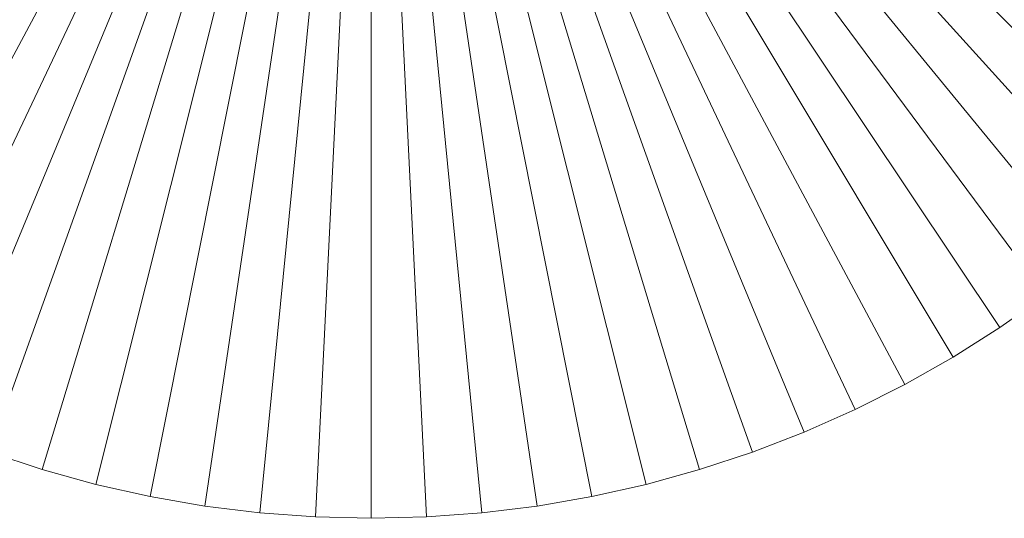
# Model space of a CAD drawing. Header units: millimetres. Extents: x -576 to -164, y 131 to 547.
# Tile 7 of 20: x -567.02 to -556.14, y 326.66 to 332.17. Entities that reach past the tile are written whole.
import ezdxf

# ---------------------------------------------------------------- set-up
doc = ezdxf.new("R2010")
doc.units = ezdxf.units.MM
doc.header["$LTSCALE"] = 20
doc.layers.add('LUCIDO_1', color=1, linetype='Continuous', lineweight=20, true_color=0xff0000)
doc.layers.add('Nessuna', color=7, linetype='Continuous', lineweight=9)

# ---------------------------------------------------------------- blocks, each defined once
blk = doc.blocks.new('Group')
at = {"layer": 'LUCIDO_1', "color": 5, "linetype": 'Continuous', "lineweight": 9, "transparency": 33554687}
for points in [[(-573.53, 332.217, -10109.271), (-573.177, 331.716, -10109.271), (-563.137, 339.162, -10109.271)], [(-563.137, 339.162, -10106.271), (-573.177, 331.716, -10106.271), (-573.53, 332.217, -10106.271)], [(-573.177, 331.716, -10109.271), (-572.8, 331.232, -10109.271), (-563.137, 339.162, -10109.271)], [(-563.137, 339.162, -10106.271), (-572.8, 331.232, -10106.271), (-573.177, 331.716, -10106.271)], [(-572.8, 331.232, -10109.271), (-572.399, 330.767, -10109.271), (-563.137, 339.162, -10109.271)], [(-563.137, 339.162, -10106.271), (-572.399, 330.767, -10106.271), (-572.8, 331.232, -10106.271)], [(-572.399, 330.767, -10109.271), (-571.976, 330.323, -10109.271), (-563.137, 339.162, -10109.271)], [(-563.137, 339.162, -10106.271), (-571.976, 330.323, -10106.271), (-572.399, 330.767, -10106.271)], [(-571.976, 330.323, -10109.271), (-571.532, 329.9, -10109.271), (-563.137, 339.162, -10109.271)], [(-563.137, 339.162, -10106.271), (-571.532, 329.9, -10106.271), (-571.976, 330.323, -10106.271)], [(-571.532, 329.9, -10109.271), (-571.067, 329.499, -10109.271), (-563.137, 339.162, -10109.271)], [(-563.137, 339.162, -10106.271), (-571.067, 329.499, -10106.271), (-571.532, 329.9, -10106.271)], [(-571.067, 329.499, -10109.271), (-570.583, 329.122, -10109.271), (-563.137, 339.162, -10109.271)], [(-563.137, 339.162, -10106.271), (-570.583, 329.122, -10106.271), (-571.067, 329.499, -10106.271)], [(-570.583, 329.122, -10109.271), (-570.082, 328.769, -10109.271), (-563.137, 339.162, -10109.271)], [(-563.137, 339.162, -10106.271), (-570.082, 328.769, -10106.271), (-570.583, 329.122, -10106.271)], [(-570.082, 328.769, -10109.271), (-569.564, 328.44, -10109.271), (-563.137, 339.162, -10109.271)], [(-563.137, 339.162, -10106.271), (-569.564, 328.44, -10106.271), (-570.082, 328.769, -10106.271)], [(-569.564, 328.44, -10109.271), (-569.03, 328.138, -10109.271), (-563.137, 339.162, -10109.271)], [(-563.137, 339.162, -10106.271), (-569.03, 328.138, -10106.271), (-569.564, 328.44, -10106.271)], [(-569.03, 328.138, -10109.271), (-568.482, 327.862, -10109.271), (-563.137, 339.162, -10109.271)], [(-563.137, 339.162, -10106.271), (-568.482, 327.862, -10106.271), (-569.03, 328.138, -10106.271)], [(-568.482, 327.862, -10109.271), (-567.921, 327.614, -10109.271), (-563.137, 339.162, -10109.271)], [(-563.137, 339.162, -10106.271), (-567.921, 327.614, -10106.271), (-568.482, 327.862, -10106.271)], [(-567.921, 327.614, -10109.271), (-567.348, 327.393, -10109.271), (-563.137, 339.162, -10109.271)], [(-563.137, 339.162, -10106.271), (-567.348, 327.393, -10106.271), (-567.921, 327.614, -10106.271)], [(-567.348, 327.393, -10109.271), (-566.766, 327.2, -10109.271), (-563.137, 339.162, -10109.271)], [(-563.137, 339.162, -10106.271), (-566.766, 327.2, -10106.271), (-567.348, 327.393, -10106.271)], [(-566.766, 327.2, -10109.271), (-566.175, 327.036, -10109.271), (-563.137, 339.162, -10109.271)], [(-563.137, 339.162, -10106.271), (-566.175, 327.036, -10106.271), (-566.766, 327.2, -10106.271)], [(-566.175, 327.036, -10109.271), (-565.576, 326.902, -10109.271), (-563.137, 339.162, -10109.271)], [(-563.137, 339.162, -10106.271), (-565.576, 326.902, -10106.271), (-566.175, 327.036, -10106.271)], [(-565.576, 326.902, -10109.271), (-564.971, 326.797, -10109.271), (-563.137, 339.162, -10109.271)], [(-563.137, 339.162, -10106.271), (-564.971, 326.797, -10106.271), (-565.576, 326.902, -10106.271)], [(-564.971, 326.797, -10109.271), (-564.363, 326.722, -10109.271), (-563.137, 339.162, -10109.271)], [(-563.137, 339.162, -10106.271), (-564.363, 326.722, -10106.271), (-564.971, 326.797, -10106.271)], [(-564.363, 326.722, -10109.271), (-563.751, 326.677, -10109.271), (-563.137, 339.162, -10109.271)], [(-563.137, 339.162, -10106.271), (-563.751, 326.677, -10106.271), (-564.363, 326.722, -10106.271)], [(-563.751, 326.677, -10109.271), (-563.137, 326.662, -10109.271), (-563.137, 339.162, -10109.271)], [(-563.137, 339.162, -10106.271), (-563.137, 326.662, -10106.271), (-563.751, 326.677, -10106.271)], [(-553.098, 331.716, -10109.271), (-552.744, 332.217, -10109.271), (-563.137, 339.162, -10109.271)], [(-553.475, 331.232, -10109.271), (-553.098, 331.716, -10109.271), (-563.137, 339.162, -10109.271)], [(-553.876, 330.767, -10109.271), (-553.475, 331.232, -10109.271), (-563.137, 339.162, -10109.271)], [(-554.299, 330.323, -10109.271), (-553.876, 330.767, -10109.271), (-563.137, 339.162, -10109.271)], [(-554.743, 329.9, -10109.271), (-554.299, 330.323, -10109.271), (-563.137, 339.162, -10109.271)], [(-555.208, 329.499, -10109.271), (-554.743, 329.9, -10109.271), (-563.137, 339.162, -10109.271)], [(-555.691, 329.122, -10109.271), (-555.208, 329.499, -10109.271), (-563.137, 339.162, -10109.271)], [(-556.193, 328.769, -10109.271), (-555.691, 329.122, -10109.271), (-563.137, 339.162, -10109.271)], [(-556.711, 328.44, -10109.271), (-556.193, 328.769, -10109.271), (-563.137, 339.162, -10109.271)], [(-557.245, 328.138, -10109.271), (-556.711, 328.44, -10109.271), (-563.137, 339.162, -10109.271)], [(-557.793, 327.862, -10109.271), (-557.245, 328.138, -10109.271), (-563.137, 339.162, -10109.271)], [(-558.354, 327.614, -10109.271), (-557.793, 327.862, -10109.271), (-563.137, 339.162, -10109.271)], [(-558.926, 327.393, -10109.271), (-558.354, 327.614, -10109.271), (-563.137, 339.162, -10109.271)], [(-559.509, 327.2, -10109.271), (-558.926, 327.393, -10109.271), (-563.137, 339.162, -10109.271)], [(-560.1, 327.036, -10109.271), (-559.509, 327.2, -10109.271), (-563.137, 339.162, -10109.271)], [(-560.699, 326.902, -10109.271), (-560.1, 327.036, -10109.271), (-563.137, 339.162, -10109.271)], [(-561.303, 326.797, -10109.271), (-560.699, 326.902, -10109.271), (-563.137, 339.162, -10109.271)], [(-561.912, 326.722, -10109.271), (-561.303, 326.797, -10109.271), (-563.137, 339.162, -10109.271)], [(-562.524, 326.677, -10109.271), (-561.912, 326.722, -10109.271), (-563.137, 339.162, -10109.271)], [(-563.137, 326.662, -10109.271), (-562.524, 326.677, -10109.271), (-563.137, 339.162, -10109.271)], [(-563.137, 339.162, -10106.271), (-552.744, 332.217, -10106.271), (-553.098, 331.716, -10106.271)], [(-563.137, 339.162, -10106.271), (-553.098, 331.716, -10106.271), (-553.475, 331.232, -10106.271)], [(-563.137, 339.162, -10106.271), (-553.475, 331.232, -10106.271), (-553.876, 330.767, -10106.271)], [(-563.137, 339.162, -10106.271), (-553.876, 330.767, -10106.271), (-554.299, 330.323, -10106.271)], [(-563.137, 339.162, -10106.271), (-554.299, 330.323, -10106.271), (-554.743, 329.9, -10106.271)], [(-563.137, 339.162, -10106.271), (-554.743, 329.9, -10106.271), (-555.208, 329.499, -10106.271)], [(-563.137, 339.162, -10106.271), (-555.208, 329.499, -10106.271), (-555.691, 329.122, -10106.271)], [(-563.137, 339.162, -10106.271), (-555.691, 329.122, -10106.271), (-556.193, 328.769, -10106.271)], [(-563.137, 339.162, -10106.271), (-556.193, 328.769, -10106.271), (-556.711, 328.44, -10106.271)], [(-563.137, 339.162, -10106.271), (-556.711, 328.44, -10106.271), (-557.245, 328.138, -10106.271)], [(-563.137, 339.162, -10106.271), (-557.245, 328.138, -10106.271), (-557.793, 327.862, -10106.271)], [(-563.137, 339.162, -10106.271), (-557.793, 327.862, -10106.271), (-558.354, 327.614, -10106.271)], [(-563.137, 339.162, -10106.271), (-558.354, 327.614, -10106.271), (-558.926, 327.393, -10106.271)], [(-563.137, 339.162, -10106.271), (-558.926, 327.393, -10106.271), (-559.509, 327.2, -10106.271)], [(-563.137, 339.162, -10106.271), (-559.509, 327.2, -10106.271), (-560.1, 327.036, -10106.271)], [(-563.137, 339.162, -10106.271), (-560.1, 327.036, -10106.271), (-560.699, 326.902, -10106.271)], [(-563.137, 339.162, -10106.271), (-560.699, 326.902, -10106.271), (-561.303, 326.797, -10106.271)], [(-563.137, 339.162, -10106.271), (-561.303, 326.797, -10106.271), (-561.912, 326.722, -10106.271)], [(-563.137, 339.162, -10106.271), (-561.912, 326.722, -10106.271), (-562.524, 326.677, -10106.271)], [(-563.137, 339.162, -10106.271), (-562.524, 326.677, -10106.271), (-563.137, 326.662, -10106.271)], [(-556.193, 328.769, -10106.271), (-555.691, 329.122, -10106.271), (-555.691, 329.122, -10109.271), (-556.193, 328.769, -10109.271)], [(-556.711, 328.44, -10106.271), (-556.193, 328.769, -10106.271), (-556.193, 328.769, -10109.271), (-556.711, 328.44, -10109.271)], [(-557.245, 328.138, -10106.271), (-556.711, 328.44, -10106.271), (-556.711, 328.44, -10109.271), (-557.245, 328.138, -10109.271)], [(-557.793, 327.862, -10106.271), (-557.245, 328.138, -10106.271), (-557.245, 328.138, -10109.271), (-557.793, 327.862, -10109.271)], [(-558.354, 327.614, -10106.271), (-557.793, 327.862, -10106.271), (-557.793, 327.862, -10109.271), (-558.354, 327.614, -10109.271)], [(-558.926, 327.393, -10106.271), (-558.354, 327.614, -10106.271), (-558.354, 327.614, -10109.271), (-558.926, 327.393, -10109.271)], [(-567.348, 327.393, -10106.271), (-566.766, 327.2, -10106.271), (-566.766, 327.2, -10109.271), (-567.348, 327.393, -10109.271)], [(-559.509, 327.2, -10106.271), (-558.926, 327.393, -10106.271), (-558.926, 327.393, -10109.271), (-559.509, 327.2, -10109.271)], [(-566.766, 327.2, -10106.271), (-566.175, 327.036, -10106.271), (-566.175, 327.036, -10109.271), (-566.766, 327.2, -10109.271)], [(-560.1, 327.036, -10106.271), (-559.509, 327.2, -10106.271), (-559.509, 327.2, -10109.271), (-560.1, 327.036, -10109.271)], [(-566.175, 327.036, -10106.271), (-565.576, 326.902, -10106.271), (-565.576, 326.902, -10109.271), (-566.175, 327.036, -10109.271)], [(-560.699, 326.902, -10106.271), (-560.1, 327.036, -10106.271), (-560.1, 327.036, -10109.271), (-560.699, 326.902, -10109.271)], [(-565.576, 326.902, -10106.271), (-564.971, 326.797, -10106.271), (-564.971, 326.797, -10109.271), (-565.576, 326.902, -10109.271)], [(-561.303, 326.797, -10106.271), (-560.699, 326.902, -10106.271), (-560.699, 326.902, -10109.271), (-561.303, 326.797, -10109.271)], [(-564.971, 326.797, -10106.271), (-564.363, 326.722, -10106.271), (-564.363, 326.722, -10109.271), (-564.971, 326.797, -10109.271)], [(-561.912, 326.722, -10106.271), (-561.303, 326.797, -10106.271), (-561.303, 326.797, -10109.271), (-561.912, 326.722, -10109.271)], [(-564.363, 326.722, -10106.271), (-563.751, 326.677, -10106.271), (-563.751, 326.677, -10109.271), (-564.363, 326.722, -10109.271)], [(-563.751, 326.677, -10106.271), (-563.137, 326.662, -10106.271), (-563.137, 326.662, -10109.271), (-563.751, 326.677, -10109.271)], [(-563.137, 326.662, -10106.271), (-562.524, 326.677, -10106.271), (-562.524, 326.677, -10109.271), (-563.137, 326.662, -10109.271)], [(-562.524, 326.677, -10106.271), (-561.912, 326.722, -10106.271), (-561.912, 326.722, -10109.271), (-562.524, 326.677, -10109.271)]]:
    blk.add_3dface(points, dxfattribs=at)
blk = doc.blocks.new('Group-2')
at = {"layer": 'LUCIDO_1', "color": 5, "transparency": 33554687}
blk.add_blockref('Group', (0, 0), dxfattribs=at)

msp = doc.modelspace()

# ---------------------------------------------------------------- block references
at = {"layer": 'Nessuna', "color": 5, "true_color": 0x0000ff, "transparency": 33554687}
msp.add_blockref('Group-2', (0, 0), dxfattribs=at)

doc.saveas('drawing.dxf')
